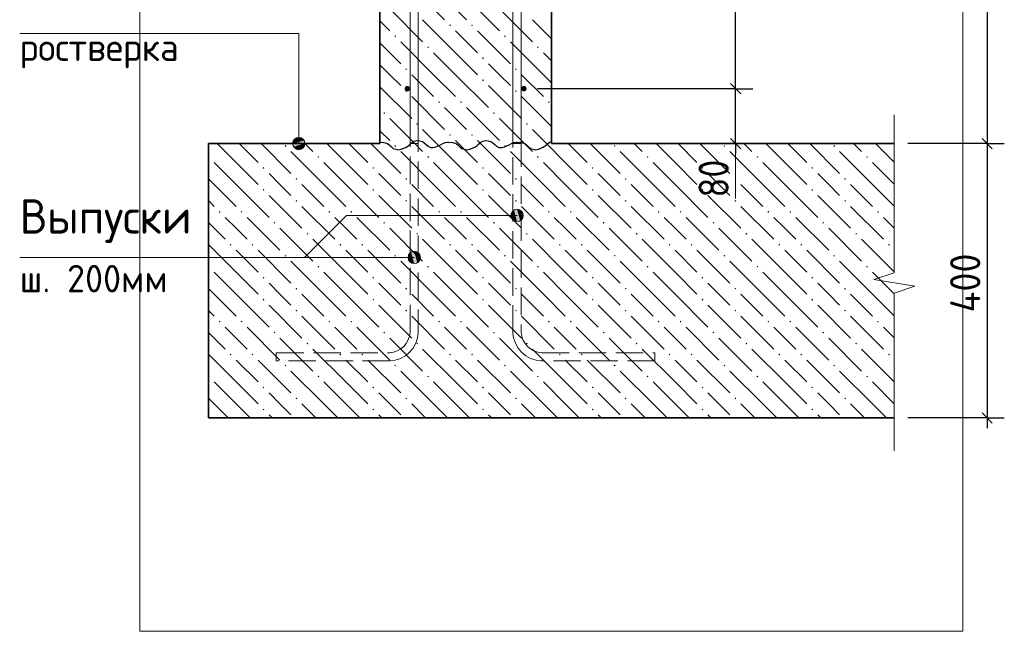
# Model space of a CAD drawing. Header units: millimetres. Extents: x 0 to 42000, y 0 to 29700.
# Tile 8 of 13: x 29500 to 36678, y 7748 to 12206. Entities that reach past the tile are written whole.
import ezdxf

# ---------------------------------------------------------------- set-up
doc = ezdxf.new("R2010")
doc.units = ezdxf.units.MM
doc.linetypes.add('______2', pattern=[270, 200, -70])
for name, color, linetype, lineweight in [('Standard', 7, 'Continuous', 25), ('Выпуски арматуры Г-обр.', 52, 'Continuous', 25), ('ЖБ Плита Фундамента верхний уровень', 7, 'Continuous', 35), ('ЖБ Стена верхний уровень', 7, 'Continuous', 35), ('Позиционная метка диаметр_ шаг', 7, 'Continuous', 13), ('Позиционная метка линия выноска', 7, 'Continuous', 13), ('Примечания', 7, 'Continuous', 13), ('Стена фоновая арматура У1', 7, 'Continuous', 18), ('Стена фоновая арматура Х1', 7, 'Continuous', 35)]:
    doc.layers.add(name, color=color, linetype=linetype, lineweight=lineweight)
doc.styles.add('ISOCPEUR', font='txt')

msp = doc.modelspace()

# ---------------------------------------------------------------- hatches: boundary and pattern name
at = {"layer": 'ЖБ Плита Фундамента верхний уровень', "linetype": 'Continuous', "lineweight": 18, "transparency": 33554687}
for points in [[(31431.1, 11285.2), (31437.5, 11291.7), (31444, 11285.2), (31437.5, 11278.7)], [(32231.1, 11285.2), (32237.5, 11291.7), (32244, 11285.2), (32237.5, 11278.7)], [(33031.1, 11285.2), (33037.5, 11291.7), (33044, 11285.2), (33037.5, 11278.7)], [(33831.1, 11285.2), (33837.5, 11291.7), (33844, 11285.2), (33837.5, 11278.7)], [(34631.1, 11285.2), (34637.5, 11291.7), (34644, 11285.2), (34637.5, 11278.7)], [(35431.1, 11285.2), (35437.5, 11291.7), (35444, 11285.2), (35437.5, 11278.7)], [(30875.9, 11210), (30877.6, 11211.7), (30884.1, 11205.2), (30877.6, 11198.7), (30875.9, 11200.4)], [(31671.1, 11205.2), (31677.6, 11211.7), (31684.1, 11205.2), (31677.6, 11198.7)], [(32471.1, 11205.2), (32477.6, 11211.7), (32484.1, 11205.2), (32477.6, 11198.7)], [(33271.1, 11205.2), (33277.6, 11211.7), (33284.1, 11205.2), (33277.6, 11198.7)], [(34071.1, 11205.2), (34077.6, 11211.7), (34084.1, 11205.2), (34077.6, 11198.7)], [(34871.1, 11205.2), (34877.6, 11211.7), (34884.1, 11205.2), (34877.6, 11198.7)], [(35671.1, 11205.2), (35677.6, 11211.7), (35684.1, 11205.2), (35677.6, 11198.7)], [(31271, 11125.2), (31277.6, 11131.7), (31284.1, 11125.2), (31277.6, 11118.7)], [(32071.1, 11125.2), (32077.6, 11131.7), (32084.1, 11125.2), (32077.6, 11118.7)], [(32871.1, 11125.2), (32877.6, 11131.7), (32884.1, 11125.2), (32877.6, 11118.7)], [(33671.1, 11125.2), (33677.6, 11131.7), (33684.1, 11125.2), (33677.6, 11118.7)], [(34471.1, 11125.2), (34477.6, 11131.7), (34484.1, 11125.2), (34477.6, 11118.7)], [(35271.1, 11125.2), (35277.6, 11131.7), (35284.1, 11125.2), (35277.6, 11118.7)], [(31511.1, 11045.2), (31517.6, 11051.7), (31524, 11045.2), (31517.6, 11038.7)], [(32311.1, 11045.2), (32317.6, 11051.7), (32324, 11045.2), (32317.6, 11038.7)], [(33111.1, 11045.2), (33117.6, 11051.7), (33124, 11045.2), (33117.6, 11038.7)], [(33911.1, 11045.2), (33917.6, 11051.7), (33924, 11045.2), (33917.6, 11038.7)], [(34711.1, 11045.2), (34717.6, 11051.7), (34724, 11045.2), (34717.6, 11038.7)], [(35511.1, 11045.2), (35517.6, 11051.7), (35524, 11045.2), (35517.6, 11038.7)], [(31271, 10965.2), (31277.6, 10971.7), (31284.1, 10965.2), (31277.6, 10958.7)], [(32071.1, 10965.2), (32077.6, 10971.7), (32084.1, 10965.2), (32077.6, 10958.7)], [(32871.1, 10965.2), (32877.6, 10971.7), (32884.1, 10965.2), (32877.6, 10958.7)], [(33671.1, 10965.2), (33677.6, 10971.7), (33684.1, 10965.2), (33677.6, 10958.7)], [(34471.1, 10965.2), (34477.6, 10971.7), (34484.1, 10965.2), (34477.6, 10958.7)], [(35271.1, 10965.2), (35277.6, 10971.7), (35284.1, 10965.2), (35277.6, 10958.7)], [(31511.1, 10885.2), (31517.6, 10891.7), (31524, 10885.2), (31517.6, 10878.7)], [(32311.1, 10885.2), (32317.6, 10891.7), (32324, 10885.2), (32317.6, 10878.7)], [(33111.1, 10885.2), (33117.6, 10891.7), (33124, 10885.2), (33117.6, 10878.7)], [(33911.1, 10885.2), (33917.6, 10891.7), (33924, 10885.2), (33917.6, 10878.7)], [(34711.1, 10885.2), (34717.6, 10891.7), (34724, 10885.2), (34717.6, 10878.7)], [(35511.1, 10885.2), (35517.6, 10891.7), (35524, 10885.2), (35517.6, 10878.7)], [(30951, 10805.2), (30957.6, 10811.7), (30964.1, 10805.2), (30957.6, 10798.7)], [(31111.1, 10805.2), (31117.6, 10811.7), (31124, 10805.2), (31117.6, 10798.7)], [(31751, 10805.2), (31757.6, 10811.7), (31764.1, 10805.2), (31757.6, 10798.7)], [(31911.1, 10805.2), (31917.6, 10811.7), (31924, 10805.2), (31917.6, 10798.7)], [(32551, 10805.2), (32557.6, 10811.7), (32564.1, 10805.2), (32557.6, 10798.7)], [(32711.1, 10805.2), (32717.6, 10811.7), (32724, 10805.2), (32717.6, 10798.7)], [(33351, 10805.2), (33357.6, 10811.7), (33364.1, 10805.2), (33357.6, 10798.7)], [(33511.1, 10805.2), (33517.6, 10811.7), (33524, 10805.2), (33517.6, 10798.7)], [(34151, 10805.2), (34157.6, 10811.7), (34164.1, 10805.2), (34157.6, 10798.7)], [(34311.1, 10805.2), (34317.6, 10811.7), (34324, 10805.2), (34317.6, 10798.7)], [(34951, 10805.2), (34957.6, 10811.7), (34964.1, 10805.2), (34957.6, 10798.7)], [(35111.1, 10805.2), (35117.6, 10811.7), (35124, 10805.2), (35117.6, 10798.7)], [(35751, 10805.2), (35757.6, 10811.7), (35764.1, 10805.2), (35757.6, 10798.7)], [(31351, 10725.2), (31357.6, 10731.7), (31364.1, 10725.2), (31357.6, 10718.7)], [(32151, 10725.2), (32157.6, 10731.7), (32164.1, 10725.2), (32157.6, 10718.7)], [(32951, 10725.2), (32957.6, 10731.7), (32964.1, 10725.2), (32957.6, 10718.7)], [(33751, 10725.2), (33757.6, 10731.7), (33764.1, 10725.2), (33757.6, 10718.7)], [(34551, 10725.2), (34557.6, 10731.7), (34564.1, 10725.2), (34557.6, 10718.7)], [(35351, 10725.2), (35357.6, 10731.7), (35364.1, 10725.2), (35357.6, 10718.7)], [(31591.1, 10645.2), (31597.6, 10651.7), (31604.1, 10645.2), (31597.6, 10638.7)], [(32391.1, 10645.2), (32397.6, 10651.7), (32404.1, 10645.2), (32397.6, 10638.7)], [(33191.1, 10645.2), (33197.6, 10651.7), (33204.1, 10645.2), (33197.6, 10638.7)], [(33991.1, 10645.2), (33997.6, 10651.7), (34004.1, 10645.2), (33997.6, 10638.7)], [(34791.1, 10645.2), (34797.6, 10651.7), (34804.1, 10645.2), (34797.6, 10638.7)], [(35591.1, 10645.2), (35597.6, 10651.7), (35604.1, 10645.2), (35597.6, 10638.7)], [(31031.1, 10565.2), (31037.5, 10571.7), (31044, 10565.2), (31037.5, 10558.7)], [(31191.1, 10565.2), (31197.6, 10571.7), (31204.1, 10565.2), (31197.6, 10558.7)], [(31831.1, 10565.2), (31837.5, 10571.7), (31844, 10565.2), (31837.5, 10558.7)], [(31991.1, 10565.2), (31997.6, 10571.7), (32004.1, 10565.2), (31997.6, 10558.7)], [(32631.1, 10565.2), (32637.5, 10571.7), (32644, 10565.2), (32637.5, 10558.7)], [(32791.1, 10565.2), (32797.6, 10571.7), (32804.1, 10565.2), (32797.6, 10558.7)], [(33431.1, 10565.2), (33437.5, 10571.7), (33444, 10565.2), (33437.5, 10558.7)], [(33591.1, 10565.2), (33597.6, 10571.7), (33604.1, 10565.2), (33597.6, 10558.7)], [(34231.1, 10565.2), (34237.5, 10571.7), (34244, 10565.2), (34237.5, 10558.7)], [(34391.1, 10565.2), (34397.6, 10571.7), (34404.1, 10565.2), (34397.6, 10558.7)], [(35031.1, 10565.2), (35037.5, 10571.7), (35044, 10565.2), (35037.5, 10558.7)], [(35191.1, 10565.2), (35197.6, 10571.7), (35204.1, 10565.2), (35197.6, 10558.7)], [(35831.1, 10565.2), (35837.5, 10571.7), (35844, 10565.2), (35837.5, 10558.7)], [(31431.1, 10485.2), (31437.5, 10491.7), (31444, 10485.2), (31437.5, 10478.7)], [(32231.1, 10485.2), (32237.5, 10491.7), (32244, 10485.2), (32237.5, 10478.7)], [(33031.1, 10485.2), (33037.5, 10491.7), (33044, 10485.2), (33037.5, 10478.7)], [(33831.1, 10485.2), (33837.5, 10491.7), (33844, 10485.2), (33837.5, 10478.7)], [(34631.1, 10485.2), (34637.5, 10491.7), (34644, 10485.2), (34637.5, 10478.7)], [(35431.1, 10485.2), (35437.5, 10491.7), (35444, 10485.2), (35437.5, 10478.7)], [(30875.9, 10410), (30877.6, 10411.7), (30884.1, 10405.2), (30877.6, 10398.7), (30875.9, 10400.4)], [(31671.1, 10405.2), (31677.6, 10411.7), (31684.1, 10405.2), (31677.6, 10398.7)], [(32471.1, 10405.2), (32477.6, 10411.7), (32484.1, 10405.2), (32477.6, 10398.7)], [(33271.1, 10405.2), (33277.6, 10411.7), (33284.1, 10405.2), (33277.6, 10398.7)], [(34071.1, 10405.2), (34077.6, 10411.7), (34084.1, 10405.2), (34077.6, 10398.7)], [(34871.1, 10405.2), (34877.6, 10411.7), (34884.1, 10405.2), (34877.6, 10398.7)], [(35671.1, 10405.2), (35677.6, 10411.7), (35684.1, 10405.2), (35677.6, 10398.7)], [(31271, 10325.2), (31277.6, 10331.7), (31284.1, 10325.2), (31277.6, 10318.7)], [(32071.1, 10325.2), (32077.6, 10331.7), (32084.1, 10325.2), (32077.6, 10318.7)], [(32871.1, 10325.2), (32877.6, 10331.7), (32884.1, 10325.2), (32877.6, 10318.7)], [(33671.1, 10325.2), (33677.6, 10331.7), (33684.1, 10325.2), (33677.6, 10318.7)], [(34471.1, 10325.2), (34477.6, 10331.7), (34484.1, 10325.2), (34477.6, 10318.7)], [(35271.1, 10325.2), (35277.6, 10331.7), (35284.1, 10325.2), (35277.6, 10318.7)], [(31511.1, 10245.2), (31517.6, 10251.7), (31524, 10245.2), (31517.6, 10238.7)], [(32311.1, 10245.2), (32317.6, 10251.7), (32324, 10245.2), (32317.6, 10238.7)], [(33111.1, 10245.2), (33117.6, 10251.7), (33124, 10245.2), (33117.6, 10238.7)], [(33911.1, 10245.2), (33917.6, 10251.7), (33924, 10245.2), (33917.6, 10238.7)], [(34711.1, 10245.2), (34717.6, 10251.7), (34724, 10245.2), (34717.6, 10238.7)], [(35511.1, 10245.2), (35517.6, 10251.7), (35524, 10245.2), (35517.6, 10238.7)], [(31271, 10165.2), (31277.6, 10171.7), (31284.1, 10165.2), (31277.6, 10158.7)], [(32071.1, 10165.2), (32077.6, 10171.7), (32084.1, 10165.2), (32077.6, 10158.7)], [(32871.1, 10165.2), (32877.6, 10171.7), (32884.1, 10165.2), (32877.6, 10158.7)], [(33671.1, 10165.2), (33677.6, 10171.7), (33684.1, 10165.2), (33677.6, 10158.7)], [(34471.1, 10165.2), (34477.6, 10171.7), (34484.1, 10165.2), (34477.6, 10158.7)], [(35271.1, 10165.2), (35277.6, 10171.7), (35284.1, 10165.2), (35277.6, 10158.7)], [(31511.1, 10085.2), (31517.6, 10091.7), (31524, 10085.2), (31517.6, 10078.7)], [(32311.1, 10085.2), (32317.6, 10091.7), (32324, 10085.2), (32317.6, 10078.7)], [(33111.1, 10085.2), (33117.6, 10091.7), (33124, 10085.2), (33117.6, 10078.7)], [(33911.1, 10085.2), (33917.6, 10091.7), (33924, 10085.2), (33917.6, 10078.7)], [(34711.1, 10085.2), (34717.6, 10091.7), (34724, 10085.2), (34717.6, 10078.7)], [(35511.1, 10085.2), (35517.6, 10091.7), (35524, 10085.2), (35517.6, 10078.7)], [(30951, 10005.2), (30957.6, 10011.7), (30964.1, 10005.2), (30957.6, 9998.7)], [(31111.1, 10005.2), (31117.6, 10011.7), (31124, 10005.2), (31117.6, 9998.7)], [(31751, 10005.2), (31757.6, 10011.7), (31764.1, 10005.2), (31757.6, 9998.7)], [(31911.1, 10005.2), (31917.6, 10011.7), (31924, 10005.2), (31917.6, 9998.7)], [(32551, 10005.2), (32557.6, 10011.7), (32564.1, 10005.2), (32557.6, 9998.7)], [(32711.1, 10005.2), (32717.6, 10011.7), (32724, 10005.2), (32717.6, 9998.7)], [(33351, 10005.2), (33357.6, 10011.7), (33364.1, 10005.2), (33357.6, 9998.7)], [(33511.1, 10005.2), (33517.6, 10011.7), (33524, 10005.2), (33517.6, 9998.7)], [(34151, 10005.2), (34157.6, 10011.7), (34164.1, 10005.2), (34157.6, 9998.7)], [(34311.1, 10005.2), (34317.6, 10011.7), (34324, 10005.2), (34317.6, 9998.7)], [(34951, 10005.2), (34957.6, 10011.7), (34964.1, 10005.2), (34957.6, 9998.7)], [(35111.1, 10005.2), (35117.6, 10011.7), (35124, 10005.2), (35117.6, 9998.7)], [(35751, 10005.2), (35757.6, 10011.7), (35764.1, 10005.2), (35757.6, 9998.7)], [(31351, 9925.2), (31357.6, 9931.7), (31364.1, 9925.2), (31357.6, 9918.7)], [(32151, 9925.2), (32157.6, 9931.7), (32164.1, 9925.2), (32157.6, 9918.7)], [(32951, 9925.2), (32957.6, 9931.7), (32964.1, 9925.2), (32957.6, 9918.7)], [(33751, 9925.2), (33757.6, 9931.7), (33764.1, 9925.2), (33757.6, 9918.7)], [(34551, 9925.2), (34557.6, 9931.7), (34564.1, 9925.2), (34557.6, 9918.7)], [(35351, 9925.2), (35357.6, 9931.7), (35364.1, 9925.2), (35357.6, 9918.7)], [(31591.1, 9845.2), (31597.6, 9851.7), (31604.1, 9845.2), (31597.6, 9838.7)], [(32391.1, 9845.2), (32397.6, 9851.7), (32404.1, 9845.2), (32397.6, 9838.7)], [(33191.1, 9845.2), (33197.6, 9851.7), (33204.1, 9845.2), (33197.6, 9838.7)], [(33991.1, 9845.2), (33997.6, 9851.7), (34004.1, 9845.2), (33997.6, 9838.7)], [(34791.1, 9845.2), (34797.6, 9851.7), (34804.1, 9845.2), (34797.6, 9838.7)], [(35591.1, 9845.2), (35597.6, 9851.7), (35604.1, 9845.2), (35597.6, 9838.7)], [(31031.1, 9765.2), (31037.5, 9771.7), (31044, 9765.2), (31037.5, 9758.7)], [(31191.1, 9765.2), (31197.6, 9771.7), (31204.1, 9765.2), (31197.6, 9758.7)], [(31831.1, 9765.2), (31837.5, 9771.7), (31844, 9765.2), (31837.5, 9758.7)], [(31991.1, 9765.2), (31997.6, 9771.7), (32004.1, 9765.2), (31997.6, 9758.7)], [(32631.1, 9765.2), (32637.5, 9771.7), (32644, 9765.2), (32637.5, 9758.7)], [(32791.1, 9765.2), (32797.6, 9771.7), (32804.1, 9765.2), (32797.6, 9758.7)], [(33431.1, 9765.2), (33437.5, 9771.7), (33444, 9765.2), (33437.5, 9758.7)], [(33591.1, 9765.2), (33597.6, 9771.7), (33604.1, 9765.2), (33597.6, 9758.7)], [(34231.1, 9765.2), (34237.5, 9771.7), (34244, 9765.2), (34237.5, 9758.7)], [(34391.1, 9765.2), (34397.6, 9771.7), (34404.1, 9765.2), (34397.6, 9758.7)], [(35031.1, 9765.2), (35037.5, 9771.7), (35044, 9765.2), (35037.5, 9758.7)], [(35191.1, 9765.2), (35197.6, 9771.7), (35204.1, 9765.2), (35197.6, 9758.7)], [(35831.1, 9765.2), (35837.5, 9771.7), (35844, 9765.2), (35837.5, 9758.7)], [(31431.1, 9685.2), (31437.5, 9691.7), (31444, 9685.2), (31437.5, 9678.7)], [(32231.1, 9685.2), (32237.5, 9691.7), (32244, 9685.2), (32237.5, 9678.7)], [(33031.1, 9685.2), (33037.5, 9691.7), (33044, 9685.2), (33037.5, 9678.7)], [(33831.1, 9685.2), (33837.5, 9691.7), (33844, 9685.2), (33837.5, 9678.7)], [(34631.1, 9685.2), (34637.5, 9691.7), (34644, 9685.2), (34637.5, 9678.7)], [(35431.1, 9685.2), (35437.5, 9691.7), (35444, 9685.2), (35437.5, 9678.7)], [(30875.9, 9610), (30877.6, 9611.7), (30884.1, 9605.2), (30877.6, 9598.7), (30875.9, 9600.4)], [(31671.1, 9605.2), (31677.6, 9611.7), (31684.1, 9605.2), (31677.6, 9598.7)], [(32471.1, 9605.2), (32477.6, 9611.7), (32484.1, 9605.2), (32477.6, 9598.7)], [(33271.1, 9605.2), (33277.6, 9611.7), (33284.1, 9605.2), (33277.6, 9598.7)], [(34071.1, 9605.2), (34077.6, 9611.7), (34084.1, 9605.2), (34077.6, 9598.7)], [(34871.1, 9605.2), (34877.6, 9611.7), (34884.1, 9605.2), (34877.6, 9598.7)], [(35671.1, 9605.2), (35677.6, 9611.7), (35684.1, 9605.2), (35677.6, 9598.7)], [(31271, 9525.2), (31277.6, 9531.7), (31284.1, 9525.2), (31277.6, 9518.7)], [(32071.1, 9525.2), (32077.6, 9531.7), (32084.1, 9525.2), (32077.6, 9518.7)], [(32871.1, 9525.2), (32877.6, 9531.7), (32884.1, 9525.2), (32877.6, 9518.7)], [(33671.1, 9525.2), (33677.6, 9531.7), (33684.1, 9525.2), (33677.6, 9518.7)], [(34471.1, 9525.2), (34477.6, 9531.7), (34484.1, 9525.2), (34477.6, 9518.7)], [(35271.1, 9525.2), (35277.6, 9531.7), (35284.1, 9525.2), (35277.6, 9518.7)], [(31511.1, 9445.2), (31517.6, 9451.7), (31524, 9445.2), (31517.6, 9438.7)], [(32311.1, 9445.2), (32317.6, 9451.7), (32324, 9445.2), (32317.6, 9438.7)], [(33111.1, 9445.2), (33117.6, 9451.7), (33124, 9445.2), (33117.6, 9438.7)], [(33911.1, 9445.2), (33917.6, 9451.7), (33924, 9445.2), (33917.6, 9438.7)], [(34711.1, 9445.2), (34717.6, 9451.7), (34724, 9445.2), (34717.6, 9438.7)], [(35511.1, 9445.2), (35517.6, 9451.7), (35524, 9445.2), (35517.6, 9438.7)], [(31271, 9365.2), (31277.6, 9371.7), (31284.1, 9365.2), (31277.6, 9358.7)], [(32071.1, 9365.2), (32077.6, 9371.7), (32084.1, 9365.2), (32077.6, 9358.7)], [(32871.1, 9365.2), (32877.6, 9371.7), (32884.1, 9365.2), (32877.6, 9358.7)], [(33671.1, 9365.2), (33677.6, 9371.7), (33684.1, 9365.2), (33677.6, 9358.7)], [(34471.1, 9365.2), (34477.6, 9371.7), (34484.1, 9365.2), (34477.6, 9358.7)], [(35271.1, 9365.2), (35277.6, 9371.7), (35284.1, 9365.2), (35277.6, 9358.7)]]:
    msp.add_hatch(color=7, dxfattribs=at).paths.add_polyline_path(points, flags=16)
at = {"layer": 'ЖБ Стена верхний уровень', "linetype": 'Continuous', "lineweight": 18, "transparency": 33554687}
for points in [[(32631.1, 12165.2), (32637.5, 12171.7), (32644, 12165.2), (32637.5, 12158.7)], [(32791.1, 12165.2), (32797.6, 12171.7), (32804.1, 12165.2), (32797.6, 12158.7)], [(32231.1, 12085.2), (32237.5, 12091.7), (32244, 12085.2), (32237.5, 12078.7)], [(33031.1, 12085.2), (33037.5, 12091.7), (33044, 12085.2), (33037.5, 12078.7)], [(32471.1, 12005.2), (32477.6, 12011.7), (32484.1, 12005.2), (32477.6, 11998.7)], [(33271.1, 12005.2), (33277.6, 12011.7), (33284.1, 12005.2), (33277.6, 11998.7)], [(32871.1, 11925.2), (32877.6, 11931.7), (32884.1, 11925.2), (32877.6, 11918.7)], [(32311.1, 11845.2), (32317.6, 11851.7), (32324, 11845.2), (32317.6, 11838.7)], [(33111.1, 11845.2), (33117.6, 11851.7), (33124, 11845.2), (33117.6, 11838.7)], [(32871.1, 11765.2), (32877.6, 11771.7), (32884.1, 11765.2), (32877.6, 11758.7)], [(32311.1, 11685.2), (32317.6, 11691.7), (32324, 11685.2), (32317.6, 11678.7)], [(33111.1, 11685.2), (33117.6, 11691.7), (33124, 11685.2), (33117.6, 11678.7)], [(32551, 11605.2), (32557.6, 11611.7), (32564.1, 11605.2), (32557.6, 11598.7)], [(32711.1, 11605.2), (32717.6, 11611.7), (32724, 11605.2), (32717.6, 11598.7)], [(33351, 11605.2), (33357.6, 11611.7), (33364.1, 11605.2), (33357.6, 11598.7)], [(32151, 11525.2), (32157.6, 11531.7), (32164.1, 11525.2), (32157.6, 11518.7)], [(32951, 11525.2), (32957.6, 11531.7), (32964.1, 11525.2), (32957.6, 11518.7)], [(32391.1, 11445.2), (32397.6, 11451.7), (32404.1, 11445.2), (32397.6, 11438.7)], [(33191.1, 11445.2), (33197.6, 11451.7), (33204.1, 11445.2), (33197.6, 11438.7)], [(32631.1, 11365.2), (32637.5, 11371.7), (32644, 11365.2), (32637.5, 11358.7)], [(32791.1, 11365.2), (32797.6, 11371.7), (32804.1, 11365.2), (32797.6, 11358.7)]]:
    msp.add_hatch(color=7, dxfattribs=at).paths.add_polyline_path(points, flags=16)
at = {"layer": 'Позиционная метка линия выноска', "linetype": 'Continuous', "lineweight": 13, "transparency": 33554687}
for points in [[(31496, 11325.7), (31573.4, 11325.7), (31557.2, 11341.9)], [(31496, 11325.7), (31557.2, 11341.9), (31512.2, 11341.9)], [(31512.2, 11341.9), (31557.2, 11341.9), (31534.6, 11348.2)], [(31489.7, 11303.2), (31579.7, 11303.2), (31573.4, 11325.7)], [(31489.7, 11303.2), (31573.4, 11325.7), (31496, 11325.7)], [(31496, 11280.7), (31579.7, 11303.2), (31489.7, 11303.2)], [(31496, 11280.7), (31573.4, 11280.7), (31579.7, 11303.2)], [(31512.2, 11264.5), (31573.4, 11280.7), (31496, 11280.7)], [(31512.2, 11264.5), (31557.2, 11264.5), (31573.4, 11280.7)], [(31557.2, 11264.5), (31512.2, 11264.5), (31534.6, 11258.2)], [(33087.2, 10756.3), (33087.2, 10801.3), (33080.9, 10778.8)], [(33103.4, 10740.1), (33103.4, 10817.5), (33087.2, 10801.3)], [(33103.4, 10740.1), (33087.2, 10801.3), (33087.2, 10756.3)], [(33125.9, 10733.8), (33125.9, 10823.7), (33103.4, 10817.5)], [(33125.9, 10733.8), (33103.4, 10817.5), (33103.4, 10740.1)], [(33148.4, 10740.1), (33148.4, 10817.5), (33125.9, 10823.7)], [(33148.4, 10740.1), (33125.9, 10823.7), (33125.9, 10733.8)], [(33164.6, 10756.3), (33164.6, 10801.3), (33148.4, 10817.5)], [(33164.6, 10756.3), (33148.4, 10817.5), (33148.4, 10740.1)], [(33164.6, 10801.3), (33164.6, 10756.3), (33170.9, 10778.8)], [(32337.2, 10450.9), (32337.2, 10495.9), (32330.9, 10473.4)], [(32353.4, 10434.7), (32353.4, 10512.1), (32337.2, 10495.9)], [(32353.4, 10434.7), (32337.2, 10495.9), (32337.2, 10450.9)], [(32375.9, 10428.4), (32375.9, 10518.4), (32353.4, 10512.1)], [(32375.9, 10428.4), (32353.4, 10512.1), (32353.4, 10434.7)], [(32398.4, 10434.7), (32398.4, 10512.1), (32375.9, 10518.4)], [(32398.4, 10434.7), (32375.9, 10518.4), (32375.9, 10428.4)], [(32414.6, 10450.9), (32414.6, 10495.9), (32398.4, 10512.1)], [(32414.6, 10450.9), (32398.4, 10512.1), (32398.4, 10434.7)], [(32414.6, 10495.9), (32414.6, 10450.9), (32420.9, 10473.4)]]:
    msp.add_hatch(color=7, dxfattribs=at).paths.add_polyline_path(points)
at = {"layer": 'Стена фоновая арматура У1', "linetype": 'Continuous', "lineweight": 13, "transparency": 33554687}
for points in [[(32345.9, 11703.2), (32344.4, 11710.9), (32340, 11717.4), (32333.5, 11721.7), (32325.9, 11723.2), (32318.2, 11721.7), (32311.7, 11717.4), (32307.4, 11710.9), (32305.9, 11703.2), (32307.4, 11695.6), (32311.7, 11689.1), (32318.2, 11684.8), (32325.9, 11683.2), (32333.5, 11684.8), (32340, 11689.1), (32344.4, 11695.6)], [(33195.9, 11703.2), (33194.4, 11710.9), (33190, 11717.4), (33183.5, 11721.7), (33175.9, 11723.2), (33168.2, 11721.7), (33161.7, 11717.4), (33157.4, 11710.9), (33155.9, 11703.2), (33157.4, 11695.6), (33161.7, 11689.1), (33168.2, 11684.8), (33175.9, 11683.2), (33183.5, 11684.8), (33190, 11689.1), (33194.4, 11695.6)]]:
    msp.add_hatch(color=7, dxfattribs=at).paths.add_polyline_path(points)

# ---------------------------------------------------------------- linework, layer by layer
at = {"layer": 'Standard', "color": 7, "linetype": 'Continuous', "lineweight": -3, "transparency": 33554687}
for p, q in [((36553, 25003.2), (36553, 11303.2)), ((34719, 11703.2), (34594, 11703.2)), ((34719, 11703.2), (34844, 11703.2)), ((34719, 11303.2), (34719, 11703.2)), ((34719, 11303.2), (34594, 11303.2)), ((34719, 11303.2), (34844, 11303.2)), ((34719, 11303.2), (34719, 11303.2)), ((34719, 11303.2), (34719, 11228.2)), ((36553, 11303.2), (36428, 11303.2)), ((36553, 11303.2), (36678, 11303.2)), ((36553, 11303.2), (36553, 9303.2)), ((36553, 9303.2), (35975.9, 9303.2)), ((36553, 9303.2), (36428, 9303.2)), ((36553, 9303.2), (36678, 9303.2)), ((36553, 9303.2), (36553, 9228.2))]:
    msp.add_line(p, q, dxfattribs=at)
at = {"layer": 'Standard', "color": 7, "linetype": 'Continuous', "lineweight": 25, "transparency": 33554687}
for p, q in [((34756.5, 11665.7), (34681.5, 11740.7)), ((34756.5, 11265.7), (34681.5, 11340.7)), ((36515.5, 11340.7), (36590.5, 11265.7)), ((36515.5, 9340.7), (36590.5, 9265.7))]:
    msp.add_line(p, q, dxfattribs=at)
at = {"layer": 'Standard', "color": 7, "linetype": 'Continuous', "lineweight": 13, "transparency": 33554687}
msp.add_line((34719, 11303.2), (34719, 10903.2), dxfattribs=at)
at = {"layer": 'Standard', "color": 254, "linetype": 'Continuous', "lineweight": 13, "true_color": 0xc4c4ff, "transparency": 33554687}
msp.add_lwpolyline([(30375.9, 7747.8), (36375.9, 7747.8), (36375.9, 28003.2), (30375.9, 28003.2), (30375.9, 7747.8)], dxfattribs=at)
at = {"layer": 'Standard', "color": 7, "linetype": 'Continuous', "lineweight": -3, "transparency": 33554687}
for points in [[(34719, 11703.2), (34719, 12121.1), (34719, 12121.1), (34719, 24703.2)], [(34719, 11703.2), (34702, 11703.2), (34702, 11703.2), (34702, 11703.2), (34702, 11703.2), (33275.9, 11703.2)], [(36553, 11303.2), (36536, 11303.2), (36536, 11303.2), (35975.9, 11303.2)]]:
    msp.add_lwpolyline(points, dxfattribs=at)
at = {"layer": 'Выпуски арматуры Г-обр.', "color": 7, "linetype": '______2', "lineweight": 13, "transparency": 33554687}
for points in [[(31370.9, 9778.2), (32195.9, 9778.2), (32224.1, 9782.2), (32252.6, 9791.6), (32278.8, 9806.2), (32300.1, 9824), (32317.9, 9845.3), (32332.5, 9871.5), (32342, 9900), (32345.9, 9928.2), (32345.9, 16303.2), (32405.9, 16303.2), (32405.9, 9924.1), (32400.6, 9886.4), (32387.7, 9847.2), (32367.5, 9811.1), (32342.7, 9781.4), (32313, 9756.6), (32276.9, 9736.4), (32237.7, 9723.5), (32200.1, 9718.2), (31370.9, 9718.2), (31370.9, 9778.2)], [(34130.9, 9718.2), (33301.7, 9718.2), (33264, 9723.5), (33224.8, 9736.4), (33188.8, 9756.6), (33159.1, 9781.4), (33134.3, 9811.1), (33114, 9847.2), (33101.1, 9886.4), (33095.9, 9924.1), (33095.9, 14303.2), (33155.9, 14303.2), (33155.9, 9928.2), (33159.8, 9900), (33169.2, 9871.5), (33183.9, 9845.3), (33201.7, 9824), (33223, 9806.2), (33249.1, 9791.6), (33277.7, 9782.2), (33305.9, 9778.2), (34130.9, 9778.2), (34130.9, 9718.2)]]:
    msp.add_lwpolyline(points, dxfattribs=at)
at = {"layer": 'ЖБ Плита Фундамента верхний уровень', "color": 7, "linetype": 'Continuous', "lineweight": 35, "transparency": 33554687}
for p, q in [((30875.9, 11303.2), (30875.9, 9303.2)), ((32125.9, 11303.2), (30875.9, 11303.2)), ((35875.9, 11303.2), (33375.9, 11303.2)), ((30875.9, 9303.2), (35875.9, 9303.2))]:
    msp.add_line(p, q, dxfattribs=at)
at = {"layer": 'ЖБ Плита Фундамента верхний уровень', "color": 252, "linetype": 'Continuous', "lineweight": 18, "true_color": 0x8f8f8f, "transparency": 33554687}
for p, q in [((31077.6, 11165.2), (30939.5, 11303.2)), ((31099.5, 11303.2), (31237.5, 11165.2)), ((31259.5, 11303.2), (31477.6, 11085.2)), ((31579.5, 11303.2), (31637.5, 11245.2)), ((31877.6, 11165.2), (31739.5, 11303.2)), ((31899.5, 11303.2), (32037.5, 11165.2)), ((32059.5, 11303.2), (32277.6, 11085.2)), ((32379.5, 11303.2), (32437.5, 11245.2)), ((32677.6, 11165.2), (32539.5, 11303.2)), ((32699.5, 11303.2), (32837.5, 11165.2)), ((32859.5, 11303.2), (33077.6, 11085.2)), ((33179.5, 11303.2), (33237.5, 11245.2)), ((33477.6, 11165.2), (33339.5, 11303.2)), ((33499.5, 11303.2), (33637.5, 11165.2)), ((33659.5, 11303.2), (33877.6, 11085.2)), ((33979.5, 11303.2), (34037.5, 11245.2)), ((34277.6, 11165.2), (34139.5, 11303.2)), ((34299.5, 11303.2), (34437.5, 11165.2)), ((34459.5, 11303.2), (34677.6, 11085.2)), ((34779.5, 11303.2), (34837.5, 11245.2)), ((35077.6, 11165.2), (34939.5, 11303.2)), ((35099.5, 11303.2), (35237.5, 11165.2)), ((35259.5, 11303.2), (35477.6, 11085.2)), ((35579.5, 11303.2), (35637.5, 11245.2)), ((35875.9, 11166.9), (35739.5, 11303.2)), ((31717.6, 11005.2), (31477.6, 11245.2)), ((32517.6, 11005.2), (32277.6, 11245.2)), ((33317.6, 11005.2), (33077.6, 11245.2)), ((34117.6, 11005.2), (33877.6, 11245.2)), ((34917.6, 11005.2), (34677.6, 11245.2)), ((35717.6, 11005.2), (35477.6, 11245.2)), ((30917.6, 11165.2), (31077.6, 11005.2)), ((31077.6, 11165.2), (31237.5, 11005.2)), ((31717.6, 11165.2), (31877.6, 11005.2)), ((31877.6, 11165.2), (32037.5, 11005.2)), ((32517.6, 11165.2), (32677.6, 11005.2)), ((32677.6, 11165.2), (32837.5, 11005.2)), ((33317.6, 11165.2), (33477.6, 11005.2)), ((33477.6, 11165.2), (33637.5, 11005.2)), ((34117.6, 11165.2), (34277.6, 11005.2)), ((34277.6, 11165.2), (34437.5, 11005.2)), ((34917.6, 11165.2), (35077.6, 11005.2)), ((35077.6, 11165.2), (35237.5, 11005.2)), ((35717.6, 11165.2), (35875.9, 11006.9)), ((31397.6, 11005.2), (31317.6, 11085.2)), ((32197.6, 11005.2), (32117.6, 11085.2)), ((32997.6, 11005.2), (32917.6, 11085.2)), ((33797.6, 11005.2), (33717.6, 11085.2)), ((34597.6, 11005.2), (34517.6, 11085.2)), ((35397.6, 11005.2), (35317.6, 11085.2)), ((30917.6, 11005.2), (30875.9, 11046.9)), ((30917.6, 11005.2), (31077.6, 10845.2)), ((31077.6, 11005.2), (31317.6, 10765.2)), ((31477.6, 10925.2), (31397.6, 11005.2)), ((31557.6, 11005.2), (31717.6, 10845.2)), ((31717.6, 11005.2), (31877.6, 10845.2)), ((31877.6, 11005.2), (32117.6, 10765.2)), ((32277.6, 10925.2), (32197.6, 11005.2)), ((32357.6, 11005.2), (32517.6, 10845.2)), ((32517.6, 11005.2), (32677.6, 10845.2)), ((32677.6, 11005.2), (32917.6, 10765.2)), ((33077.6, 10925.2), (32997.6, 11005.2)), ((33157.6, 11005.2), (33317.6, 10845.2)), ((33317.6, 11005.2), (33477.6, 10845.2)), ((33477.6, 11005.2), (33717.6, 10765.2)), ((33877.6, 10925.2), (33797.6, 11005.2)), ((33957.6, 11005.2), (34117.6, 10845.2)), ((34117.6, 11005.2), (34277.6, 10845.2)), ((34277.6, 11005.2), (34517.6, 10765.2)), ((34677.6, 10925.2), (34597.6, 11005.2)), ((34757.6, 11005.2), (34917.6, 10845.2)), ((34917.6, 11005.2), (35077.6, 10845.2)), ((35077.6, 11005.2), (35317.6, 10765.2)), ((35477.6, 10925.2), (35397.6, 11005.2)), ((35557.6, 11005.2), (35717.6, 10845.2)), ((35717.6, 11005.2), (35875.9, 10846.9)), ((31317.6, 10925.2), (31557.6, 10685.2)), ((32117.6, 10925.2), (32357.6, 10685.2)), ((32917.6, 10925.2), (33157.6, 10685.2)), ((33717.6, 10925.2), (33957.6, 10685.2)), ((34517.6, 10925.2), (34757.6, 10685.2)), ((35317.6, 10925.2), (35557.6, 10685.2)), ((30875.9, 10886.9), (30917.6, 10845.2)), ((31557.6, 10845.2), (31797.6, 10605.2)), ((32357.6, 10845.2), (32597.6, 10605.2)), ((33157.6, 10845.2), (33397.6, 10605.2)), ((33957.6, 10845.2), (34197.6, 10605.2)), ((34757.6, 10845.2), (34997.6, 10605.2)), ((35557.6, 10845.2), (35797.6, 10605.2)), ((30875.9, 10726.9), (30997.6, 10605.2)), ((31077.6, 10685.2), (30997.6, 10765.2)), ((31157.6, 10765.2), (31397.6, 10525.2)), ((31877.6, 10685.2), (31797.6, 10765.2)), ((31957.6, 10765.2), (32197.6, 10525.2)), ((32677.6, 10685.2), (32597.6, 10765.2)), ((32757.6, 10765.2), (32997.6, 10525.2)), ((33477.6, 10685.2), (33397.6, 10765.2)), ((33557.6, 10765.2), (33797.6, 10525.2)), ((34277.6, 10685.2), (34197.6, 10765.2)), ((34357.6, 10765.2), (34597.6, 10525.2)), ((35077.6, 10685.2), (34997.6, 10765.2)), ((35157.6, 10765.2), (35397.6, 10525.2)), ((35875.9, 10686.9), (35797.6, 10765.2)), ((31157.6, 10605.2), (31077.6, 10685.2)), ((31397.6, 10685.2), (31637.5, 10445.2)), ((31957.6, 10605.2), (31877.6, 10685.2)), ((32197.6, 10685.2), (32437.5, 10445.2)), ((32757.6, 10605.2), (32677.6, 10685.2)), ((32997.6, 10685.2), (33237.5, 10445.2)), ((33557.6, 10605.2), (33477.6, 10685.2)), ((33797.6, 10685.2), (34037.5, 10445.2)), ((34357.6, 10605.2), (34277.6, 10685.2)), ((34597.6, 10685.2), (34837.5, 10445.2)), ((35157.6, 10605.2), (35077.6, 10685.2)), ((35397.6, 10685.2), (35637.5, 10445.2)), ((31077.6, 10365.2), (30875.9, 10566.9)), ((31877.6, 10365.2), (31637.5, 10605.2)), ((32677.6, 10365.2), (32437.5, 10605.2)), ((33477.6, 10365.2), (33237.5, 10605.2)), ((34277.6, 10365.2), (34037.5, 10605.2)), ((35077.6, 10365.2), (34837.5, 10605.2)), ((35875.9, 10366.9), (35637.5, 10605.2)), ((31077.6, 10525.2), (31237.5, 10365.2)), ((31237.5, 10525.2), (31477.6, 10285.2)), ((31877.6, 10525.2), (32037.5, 10365.2)), ((32037.5, 10525.2), (32277.6, 10285.2)), ((32677.6, 10525.2), (32837.5, 10365.2)), ((32837.5, 10525.2), (33077.6, 10285.2)), ((33477.6, 10525.2), (33637.5, 10365.2)), ((33637.5, 10525.2), (33877.6, 10285.2)), ((34277.6, 10525.2), (34437.5, 10365.2)), ((34437.5, 10525.2), (34677.6, 10285.2)), ((35077.6, 10525.2), (35237.5, 10365.2)), ((35237.5, 10525.2), (35477.6, 10285.2)), ((31717.6, 10205.2), (31477.6, 10445.2)), ((32517.6, 10205.2), (32277.6, 10445.2)), ((33317.6, 10205.2), (33077.6, 10445.2)), ((34117.6, 10205.2), (33877.6, 10445.2)), ((34917.6, 10205.2), (34677.6, 10445.2)), ((35717.6, 10205.2), (35477.6, 10445.2)), ((30917.6, 10365.2), (31077.6, 10205.2)), ((31077.6, 10365.2), (31237.5, 10205.2)), ((31717.6, 10365.2), (31877.6, 10205.2)), ((31877.6, 10365.2), (32037.5, 10205.2)), ((32517.6, 10365.2), (32677.6, 10205.2)), ((32677.6, 10365.2), (32837.5, 10205.2)), ((33317.6, 10365.2), (33477.6, 10205.2)), ((33477.6, 10365.2), (33637.5, 10205.2)), ((34117.6, 10365.2), (34277.6, 10205.2)), ((34277.6, 10365.2), (34437.5, 10205.2)), ((34917.6, 10365.2), (35077.6, 10205.2)), ((35077.6, 10365.2), (35237.5, 10205.2)), ((35717.6, 10365.2), (35875.9, 10206.9)), ((31397.6, 10205.2), (31317.6, 10285.2)), ((32197.6, 10205.2), (32117.6, 10285.2)), ((32997.6, 10205.2), (32917.6, 10285.2)), ((33797.6, 10205.2), (33717.6, 10285.2)), ((34597.6, 10205.2), (34517.6, 10285.2)), ((35397.6, 10205.2), (35317.6, 10285.2)), ((30917.6, 10205.2), (30875.9, 10246.9)), ((30917.6, 10205.2), (31077.6, 10045.2)), ((31077.6, 10205.2), (31317.6, 9965.2)), ((31477.6, 10125.2), (31397.6, 10205.2)), ((31557.6, 10205.2), (31717.6, 10045.2)), ((31717.6, 10205.2), (31877.6, 10045.2)), ((31877.6, 10205.2), (32117.6, 9965.2)), ((32277.6, 10125.2), (32197.6, 10205.2)), ((32357.6, 10205.2), (32517.6, 10045.2)), ((32517.6, 10205.2), (32677.6, 10045.2)), ((32677.6, 10205.2), (32917.6, 9965.2)), ((33077.6, 10125.2), (32997.6, 10205.2)), ((33157.6, 10205.2), (33317.6, 10045.2)), ((33317.6, 10205.2), (33477.6, 10045.2)), ((33477.6, 10205.2), (33717.6, 9965.2)), ((33877.6, 10125.2), (33797.6, 10205.2)), ((33957.6, 10205.2), (34117.6, 10045.2)), ((34117.6, 10205.2), (34277.6, 10045.2)), ((34277.6, 10205.2), (34517.6, 9965.2)), ((34677.6, 10125.2), (34597.6, 10205.2)), ((34757.6, 10205.2), (34917.6, 10045.2)), ((34917.6, 10205.2), (35077.6, 10045.2)), ((35077.6, 10205.2), (35317.6, 9965.2)), ((35477.6, 10125.2), (35397.6, 10205.2)), ((35557.6, 10205.2), (35717.6, 10045.2)), ((35717.6, 10205.2), (35875.9, 10046.9)), ((31317.6, 10125.2), (31557.6, 9885.2)), ((32117.6, 10125.2), (32357.6, 9885.2)), ((32917.6, 10125.2), (33157.6, 9885.2)), ((33717.6, 10125.2), (33957.6, 9885.2)), ((34517.6, 10125.2), (34757.6, 9885.2)), ((35317.6, 10125.2), (35557.6, 9885.2)), ((30875.9, 10086.9), (30917.6, 10045.2)), ((31557.6, 10045.2), (31797.6, 9805.2)), ((32357.6, 10045.2), (32597.6, 9805.2)), ((33157.6, 10045.2), (33397.6, 9805.2)), ((33957.6, 10045.2), (34197.6, 9805.2)), ((34757.6, 10045.2), (34997.6, 9805.2)), ((35557.6, 10045.2), (35797.6, 9805.2)), ((30875.9, 9926.9), (30997.6, 9805.2)), ((31077.6, 9885.2), (30997.6, 9965.2)), ((31157.6, 9965.2), (31397.6, 9725.2)), ((31877.6, 9885.2), (31797.6, 9965.2)), ((31957.6, 9965.2), (32197.6, 9725.2)), ((32677.6, 9885.2), (32597.6, 9965.2)), ((32757.6, 9965.2), (32997.6, 9725.2)), ((33477.6, 9885.2), (33397.6, 9965.2)), ((33557.6, 9965.2), (33797.6, 9725.2)), ((34277.6, 9885.2), (34197.6, 9965.2)), ((34357.6, 9965.2), (34597.6, 9725.2)), ((35077.6, 9885.2), (34997.6, 9965.2)), ((35157.6, 9965.2), (35397.6, 9725.2)), ((35875.9, 9886.9), (35797.6, 9965.2)), ((31157.6, 9805.2), (31077.6, 9885.2)), ((31397.6, 9885.2), (31637.5, 9645.2)), ((31957.6, 9805.2), (31877.6, 9885.2)), ((32197.6, 9885.2), (32437.5, 9645.2)), ((32757.6, 9805.2), (32677.6, 9885.2)), ((32997.6, 9885.2), (33237.5, 9645.2)), ((33557.6, 9805.2), (33477.6, 9885.2)), ((33797.6, 9885.2), (34037.5, 9645.2)), ((34357.6, 9805.2), (34277.6, 9885.2)), ((34597.6, 9885.2), (34837.5, 9645.2)), ((35157.6, 9805.2), (35077.6, 9885.2)), ((35397.6, 9885.2), (35637.5, 9645.2)), ((31077.6, 9565.2), (30875.9, 9766.9)), ((31877.6, 9565.2), (31637.5, 9805.2)), ((32677.6, 9565.2), (32437.5, 9805.2)), ((33477.6, 9565.2), (33237.5, 9805.2)), ((34277.6, 9565.2), (34037.5, 9805.2)), ((35077.6, 9565.2), (34837.5, 9805.2)), ((35875.9, 9566.9), (35637.5, 9805.2)), ((31077.6, 9725.2), (31237.5, 9565.2)), ((31237.5, 9725.2), (31477.6, 9485.2)), ((31877.6, 9725.2), (32037.5, 9565.2)), ((32037.5, 9725.2), (32277.6, 9485.2)), ((32677.6, 9725.2), (32837.5, 9565.2)), ((32837.5, 9725.2), (33077.6, 9485.2)), ((33477.6, 9725.2), (33637.5, 9565.2)), ((33637.5, 9725.2), (33877.6, 9485.2)), ((34277.6, 9725.2), (34437.5, 9565.2)), ((34437.5, 9725.2), (34677.6, 9485.2)), ((35077.6, 9725.2), (35237.5, 9565.2)), ((35237.5, 9725.2), (35477.6, 9485.2)), ((31717.6, 9405.2), (31477.6, 9645.2)), ((32517.6, 9405.2), (32277.6, 9645.2)), ((33317.6, 9405.2), (33077.6, 9645.2)), ((34117.6, 9405.2), (33877.6, 9645.2)), ((34917.6, 9405.2), (34677.6, 9645.2)), ((35717.6, 9405.2), (35477.6, 9645.2)), ((30917.6, 9565.2), (31077.6, 9405.2)), ((31077.6, 9565.2), (31237.5, 9405.2)), ((31717.6, 9565.2), (31877.6, 9405.2)), ((31877.6, 9565.2), (32037.5, 9405.2)), ((32517.6, 9565.2), (32677.6, 9405.2)), ((32677.6, 9565.2), (32837.5, 9405.2)), ((33317.6, 9565.2), (33477.6, 9405.2)), ((33477.6, 9565.2), (33637.5, 9405.2)), ((34117.6, 9565.2), (34277.6, 9405.2)), ((34277.6, 9565.2), (34437.5, 9405.2)), ((34917.6, 9565.2), (35077.6, 9405.2)), ((35077.6, 9565.2), (35237.5, 9405.2)), ((35717.6, 9565.2), (35875.9, 9406.9)), ((31397.6, 9405.2), (31317.6, 9485.2)), ((32197.6, 9405.2), (32117.6, 9485.2)), ((32997.6, 9405.2), (32917.6, 9485.2)), ((33797.6, 9405.2), (33717.6, 9485.2)), ((34597.6, 9405.2), (34517.6, 9485.2)), ((35397.6, 9405.2), (35317.6, 9485.2)), ((30917.6, 9405.2), (30875.9, 9446.9)), ((30917.6, 9405.2), (31019.5, 9303.2)), ((31077.6, 9405.2), (31179.5, 9303.2)), ((31477.6, 9325.2), (31397.6, 9405.2)), ((31557.6, 9405.2), (31659.5, 9303.2)), ((31717.6, 9405.2), (31819.5, 9303.2)), ((31877.6, 9405.2), (31979.5, 9303.2)), ((32277.6, 9325.2), (32197.6, 9405.2)), ((32357.6, 9405.2), (32459.5, 9303.2)), ((32517.6, 9405.2), (32619.5, 9303.2)), ((32677.6, 9405.2), (32779.5, 9303.2)), ((33077.6, 9325.2), (32997.6, 9405.2)), ((33157.6, 9405.2), (33259.5, 9303.2)), ((33317.6, 9405.2), (33419.5, 9303.2)), ((33477.6, 9405.2), (33579.5, 9303.2)), ((33877.6, 9325.2), (33797.6, 9405.2)), ((33957.6, 9405.2), (34059.5, 9303.2)), ((34117.6, 9405.2), (34219.5, 9303.2)), ((34277.6, 9405.2), (34379.5, 9303.2)), ((34677.6, 9325.2), (34597.6, 9405.2)), ((34757.6, 9405.2), (34859.5, 9303.2)), ((34917.6, 9405.2), (35019.5, 9303.2)), ((35077.6, 9405.2), (35179.5, 9303.2)), ((35477.6, 9325.2), (35397.6, 9405.2)), ((35557.6, 9405.2), (35659.5, 9303.2)), ((35717.6, 9405.2), (35819.5, 9303.2)), ((31317.6, 9325.2), (31339.5, 9303.2)), ((32117.6, 9325.2), (32139.5, 9303.2)), ((32917.6, 9325.2), (32939.5, 9303.2)), ((33717.6, 9325.2), (33739.5, 9303.2)), ((34517.6, 9325.2), (34539.5, 9303.2)), ((35317.6, 9325.2), (35339.5, 9303.2))]:
    msp.add_line(p, q, dxfattribs=at)
at = {"layer": 'ЖБ Стена верхний уровень', "color": 7, "linetype": 'Continuous', "lineweight": 35, "transparency": 33554687}
for p, q in [((32125.9, 25003.2), (32125.9, 11303.2)), ((33375.9, 11303.2), (33375.9, 25003.2))]:
    msp.add_line(p, q, dxfattribs=at)
at = {"layer": 'ЖБ Стена верхний уровень', "color": 9, "linetype": 'Continuous', "lineweight": 18, "true_color": 0xc7c7c7, "transparency": 33554687}
for p, q in [((32357.6, 12445.2), (32597.6, 12205.2)), ((32757.6, 12365.2), (32997.6, 12125.2)), ((32197.6, 12285.2), (32437.5, 12045.2)), ((32757.6, 12205.2), (32677.6, 12285.2)), ((32997.6, 12285.2), (33237.5, 12045.2)), ((32677.6, 11965.2), (32437.5, 12205.2)), ((33375.9, 12066.9), (33237.5, 12205.2)), ((32125.9, 12196.9), (32197.6, 12125.2)), ((32677.6, 12125.2), (32837.5, 11965.2)), ((32837.5, 12125.2), (33077.6, 11885.2)), ((32125.9, 12036.9), (32277.6, 11885.2)), ((32517.6, 11805.2), (32277.6, 12045.2)), ((33317.6, 11805.2), (33077.6, 12045.2)), ((32517.6, 11965.2), (32677.6, 11805.2)), ((32677.6, 11965.2), (32837.5, 11805.2)), ((33317.6, 11965.2), (33375.9, 11906.9)), ((32197.6, 11805.2), (32125.9, 11876.9)), ((32997.6, 11805.2), (32917.6, 11885.2)), ((32277.6, 11725.2), (32197.6, 11805.2)), ((32357.6, 11805.2), (32517.6, 11645.2)), ((32517.6, 11805.2), (32677.6, 11645.2)), ((32677.6, 11805.2), (32917.6, 11565.2)), ((33077.6, 11725.2), (32997.6, 11805.2)), ((33157.6, 11805.2), (33317.6, 11645.2)), ((33317.6, 11805.2), (33375.9, 11746.9)), ((32125.9, 11716.9), (32357.6, 11485.2)), ((32917.6, 11725.2), (33157.6, 11485.2)), ((32357.6, 11645.2), (32597.6, 11405.2)), ((33157.6, 11645.2), (33375.9, 11426.9)), ((32677.6, 11485.2), (32597.6, 11565.2)), ((32757.6, 11565.2), (32997.6, 11325.2)), ((32197.6, 11485.2), (32379.5, 11303.2)), ((32757.6, 11405.2), (32677.6, 11485.2)), ((32997.6, 11485.2), (33179.5, 11303.2)), ((32125.9, 11396.9), (32197.6, 11325.2)), ((32539.5, 11303.2), (32437.5, 11405.2)), ((33339.5, 11303.2), (33237.5, 11405.2)), ((32677.6, 11325.2), (32699.5, 11303.2)), ((32837.5, 11325.2), (32859.5, 11303.2))]:
    msp.add_line(p, q, dxfattribs=at)
at = {"layer": 'Позиционная метка линия выноска', "color": 7, "linetype": 'Continuous', "lineweight": 13, "transparency": 33554687}
for p, q in [((31534.6, 11348.2), (31534.6, 11348.2)), ((31489.7, 11303.2), (31489.7, 11303.2)), ((31579.7, 11303.2), (31579.7, 11303.2)), ((31534.6, 11258.2), (31534.6, 11258.2)), ((33080.9, 10778.8), (33080.9, 10778.8)), ((33125.9, 10823.7), (33125.9, 10823.7)), ((33170.9, 10778.8), (33170.9, 10778.8)), ((33125.9, 10733.8), (33125.9, 10733.8)), ((32375.9, 10518.4), (32375.9, 10518.4)), ((32330.9, 10473.4), (32330.9, 10473.4)), ((32375.9, 10428.4), (32375.9, 10428.4)), ((32420.9, 10473.4), (32420.9, 10473.4))]:
    msp.add_line(p, q, dxfattribs=at)
for points in [[(31534.6, 11303.2), (31534.6, 12106.1), (29500, 12106.1)], [(33125.9, 10778.8), (31881.4, 10778.8), (31576.1, 10473.4)], [(32375.9, 10473.4), (31834.6, 10473.4), (29500, 10473.4)]]:
    msp.add_lwpolyline(points, dxfattribs=at)
for centre in [(31534.6, 11303.2), (33125.9, 10778.8), (32375.9, 10473.4)]:
    msp.add_circle(centre, 45, dxfattribs=at)
at = {"layer": 'Примечания', "color": 7, "linetype": 'Continuous', "lineweight": 13, "transparency": 33554687}
for p, q in [((35875.9, 11512.2), (35875.9, 10360.7)), ((35875.9, 10360.7), (35725.9, 10311.7)), ((35725.9, 10311.7), (36025.9, 10262.7)), ((36025.9, 10262.7), (35875.9, 10213.7)), ((35875.9, 10213.7), (35875.9, 9062.2)), ((35875.9, 9062.2), (35875.9, 9062.2))]:
    msp.add_line(p, q, dxfattribs=at)
at = {"layer": 'Примечания', "color": 7, "linetype": 'Continuous', "lineweight": 25, "transparency": 33554687}
for points in [[(32125.9, 11312), (32144.4, 11312.2), (32164.4, 11309.4), (32182.4, 11302.8), (32196.9, 11291.8), (32209.4, 11278.9), (32223.9, 11268), (32242.4, 11261.4), (32261.9, 11257.5), (32281.4, 11261.8), (32299.4, 11268.9), (32316.9, 11277), (32331.9, 11287.6), (32345.9, 11299.2), (32359.9, 11310.6), (32376.9, 11319.6), (32395.9, 11324.4), (32415.9, 11323.6), (32435.4, 11318.4), (32449.9, 11307.7), (32462.9, 11295.2), (32476.9, 11283.8), (32493.9, 11275.3), (32513.9, 11273.4), (32533.4, 11278.2), (32550.9, 11285.7), (32567.9, 11294.2), (32585.4, 11302.5), (32602.4, 11310.6), (32621.9, 11314.4), (32625.9, 11314.8)], [(32625.9, 11312), (32644.4, 11312.2), (32664.4, 11309.4), (32682.4, 11302.8), (32696.9, 11291.8), (32709.4, 11278.9), (32723.9, 11268), (32742.4, 11261.4), (32761.9, 11257.5), (32781.4, 11261.8), (32799.4, 11268.9), (32816.9, 11277), (32831.9, 11287.6), (32845.9, 11299.2), (32859.9, 11310.6), (32876.9, 11319.6), (32895.9, 11324.4), (32915.9, 11323.6), (32935.4, 11318.4), (32949.9, 11307.7), (32962.9, 11295.2), (32976.9, 11283.8), (32993.9, 11275.3), (33013.9, 11273.4), (33033.4, 11278.2), (33050.9, 11285.7), (33067.9, 11294.2), (33085.4, 11302.5), (33102.4, 11310.6), (33121.9, 11314.4), (33125.9, 11314.8)], [(33125.9, 11312), (33144.4, 11312.2), (33164.4, 11309.4), (33182.4, 11302.8), (33196.9, 11291.8), (33209.4, 11278.9), (33223.9, 11268), (33242.4, 11261.4), (33261.9, 11257.5), (33281.4, 11261.8), (33299.4, 11268.9), (33316.9, 11277), (33331.9, 11287.6), (33345.9, 11299.2), (33359.9, 11310.6), (33375.9, 11319)]]:
    msp.add_lwpolyline(points, dxfattribs=at)
at = {"layer": 'Стена фоновая арматура Х1', "color": 7, "linetype": 'Continuous', "lineweight": 18, "transparency": 33554687}
for points in [[(32345.9, 11303.2), (32345.9, 25488.2), (32351, 25524.8), (32363.5, 25562.9), (32383.2, 25597.9), (32407.3, 25626.8), (32436.2, 25650.9), (32471.3, 25670.6), (32509.4, 25683.2), (32546, 25688.2), (34905.9, 25688.2), (34905.9, 25628.2), (32550.1, 25628.2), (32523, 25624.5), (32495.5, 25615.4), (32470.4, 25601.3), (32449.9, 25584.2), (32432.8, 25563.8), (32418.7, 25538.6), (32409.7, 25511.1), (32405.9, 25484), (32405.9, 11303.2), (32345.9, 11303.2)], [(33095.9, 11303.2), (33095.9, 25388.2), (33101, 25424.8), (33113.5, 25462.9), (33133.2, 25497.9), (33157.3, 25526.8), (33186.2, 25550.9), (33221.3, 25570.6), (33259.4, 25583.2), (33296, 25588.2), (35755.9, 25588.2), (35755.9, 25528.2), (33300.1, 25528.2), (33273, 25524.5), (33245.5, 25515.4), (33220.4, 25501.3), (33199.9, 25484.2), (33182.8, 25463.8), (33168.7, 25438.6), (33159.7, 25411.1), (33155.9, 25384), (33155.9, 11303.2), (33095.9, 11303.2)]]:
    msp.add_lwpolyline(points, dxfattribs=at)

# ---------------------------------------------------------------- texts
at = {"layer": 'Standard', "color": 7, "linetype": 'Continuous', "lineweight": 25, "transparency": 33554687, "char_height": 220, "attachment_point": 7, "rotation": 90, "style": 'ISOCPEUR'}
for s, insert, width in [('\\W0.87;80', (34669, 10910.2), 403.924), ('\\W0.92;400', (36503, 10072.2), 584.438)]:
    msp.add_mtext(s, dxfattribs=dict(at, insert=insert, width=width))
at = {"layer": 'Позиционная метка диаметр_ шаг', "color": 7, "linetype": 'Continuous', "lineweight": 25, "transparency": 33554687, "attachment_point": 7, "style": 'ISOCPEUR'}
for s, insert, char_height, width in [('\\W0.97;ростверка', (29500, 11851.2), 200, 1396.215), ('\\W0.96;Выпуски', (29500, 10578.5), 250, 1369.43), ('\\W0.96;ш. 200мм', (29500, 10218.5), 200, 1195.88)]:
    msp.add_mtext(s, dxfattribs=dict(at, insert=insert, char_height=char_height, width=width))

doc.saveas('drawing.dxf')
